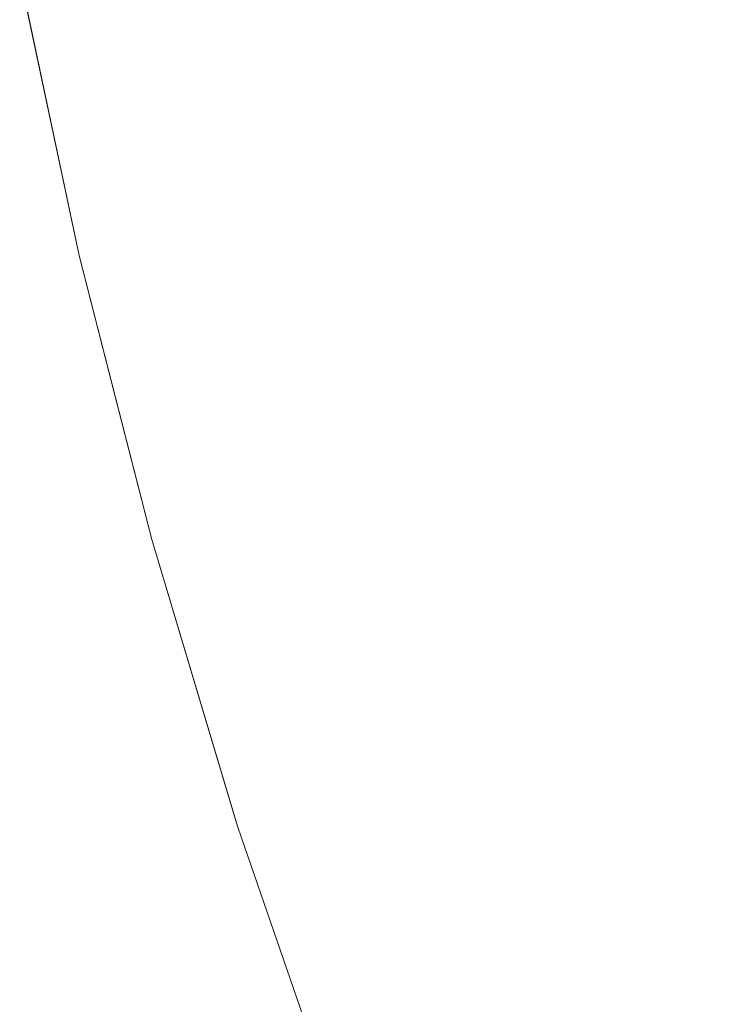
# Model space of a CAD drawing. Header units: centimetres. Extents: x -44.1 to 45.2, y 4.2 to 6.
# Tile 16 of 256: x -44.08546 to -44.0793, y 4.27974 to 4.2885. Entities that reach past the tile are written whole.
import ezdxf

# ---------------------------------------------------------------- set-up
doc = ezdxf.new("R2010")
doc.units = ezdxf.units.CM
doc.header["$LTSCALE"] = 2.54
doc.layers.add('Lucido design-1', color=7, linetype='Continuous')

# ---------------------------------------------------------------- blocks, each defined once
blk = doc.blocks.new('Gruppo-4-1')
at = {"color": 7, "linetype": 'Continuous', "lineweight": 9}
for points, invisible_edges in [([(-44.0796503, 4.2890801, -2276.2960679), (-44.0802989, 4.2890352, -2276.2975546), (-44.0799452, 4.2873461, -2276.2975546), (-44.079298, 4.2873978, -2276.2960679)], 15), ([(-44.079298, 4.2873978, -2276.9482721), (-44.0799452, 4.2873461, -2276.9467854), (-44.0802989, 4.2890352, -2276.9467854), (-44.0796503, 4.2890801, -2276.9482721)], 15), ([(-44.079298, 4.2873978, -2276.2960679), (-44.0786143, 4.2874525, -2276.2945904), (-44.0789651, 4.2891276, -2276.2945904), (-44.0796503, 4.2890801, -2276.2960679)], 15), ([(-44.0796503, 4.2890801, -2276.9482721), (-44.0789651, 4.2891276, -2276.9497496), (-44.0786143, 4.2874525, -2276.9497496), (-44.079298, 4.2873978, -2276.9482721)], 15), ([(-44.0809106, 4.2889928, -2276.29905), (-44.0814849, 4.288953, -2276.3005536), (-44.0811286, 4.2872515, -2276.3005536), (-44.0805555, 4.2872973, -2276.29905)], 15), ([(-44.0805555, 4.2872973, -2276.94529), (-44.0811286, 4.2872515, -2276.9437864), (-44.0814849, 4.288953, -2276.9437864), (-44.0809106, 4.2889928, -2276.94529)], 15), ([(-44.0805555, 4.2872973, -2276.29905), (-44.0799452, 4.2873461, -2276.2975546), (-44.0802989, 4.2890352, -2276.2975546), (-44.0809106, 4.2889928, -2276.29905)], 15), ([(-44.0809106, 4.2889928, -2276.94529), (-44.0802989, 4.2890352, -2276.9467854), (-44.0799452, 4.2873461, -2276.9467854), (-44.0805555, 4.2872973, -2276.94529)], 15), ([(-44.085463, 4.2889052, -2276.92217), (-44.0849329, 4.2864057, -2276.92217), (-44.0849329, 4.2864057, -2276.32217), (-44.0854155, 4.2886812, -2276.32217)], 10), ([(-44.0850344, 4.2869393, -2276.9237324), (-44.0849329, 4.2864057, -2276.92217), (-44.085463, 4.2889052, -2276.92217), (-44.0853994, 4.2886818, -2276.9237324)], 13), ([(-44.0826199, 4.2871323, -2276.3051085), (-44.0821611, 4.287169, -2276.3035833), (-44.0825197, 4.2888813, -2276.3035833), (-44.0829795, 4.2888494, -2276.3051085)], 15), ([(-44.0829795, 4.2888494, -2276.9392315), (-44.0825197, 4.2888813, -2276.9407566), (-44.0821611, 4.287169, -2276.9407566), (-44.0826199, 4.2871323, -2276.9392315)], 15), ([(-44.0820214, 4.2889158, -2276.3020649), (-44.0825197, 4.2888813, -2276.3035833), (-44.0821611, 4.287169, -2276.3035833), (-44.0816639, 4.2872087, -2276.3020649)], 15), ([(-44.0816639, 4.2872087, -2276.9422751), (-44.0821611, 4.287169, -2276.9407566), (-44.0825197, 4.2888813, -2276.9407566), (-44.0820214, 4.2889158, -2276.9422751)], 15), ([(-44.0816639, 4.2872087, -2276.3020649), (-44.0811286, 4.2872515, -2276.3005536), (-44.0814849, 4.288953, -2276.3005536), (-44.0820214, 4.2889158, -2276.3020649)], 15), ([(-44.0820214, 4.2889158, -2276.9422751), (-44.0814849, 4.288953, -2276.9437864), (-44.0811286, 4.2872515, -2276.9437864), (-44.0816639, 4.2872087, -2276.9422751)], 15), ([(-44.0837822, 4.2887938, -2276.3081767), (-44.0841245, 4.2887701, -2276.3097186), (-44.0837624, 4.287041, -2276.3097186), (-44.0834208, 4.2870683, -2276.3081767)], 15), ([(-44.0834208, 4.2870683, -2276.9361633), (-44.0837624, 4.287041, -2276.9346213), (-44.0841245, 4.2887701, -2276.9346213), (-44.0837822, 4.2887938, -2276.9361633)], 15), ([(-44.0834208, 4.2870683, -2276.3081767), (-44.0830399, 4.2870987, -2276.3066398), (-44.0834005, 4.2888203, -2276.3066398), (-44.0837822, 4.2887938, -2276.3081767)], 15), ([(-44.0837822, 4.2887938, -2276.9361633), (-44.0834005, 4.2888203, -2276.9377002), (-44.0830399, 4.2870987, -2276.9377002), (-44.0834208, 4.2870683, -2276.9361633)], 15), ([(-44.0829795, 4.2888494, -2276.3051085), (-44.0834005, 4.2888203, -2276.3066398), (-44.0830399, 4.2870987, -2276.3066398), (-44.0826199, 4.2871323, -2276.3051085)], 15), ([(-44.0826199, 4.2871323, -2276.9392315), (-44.0830399, 4.2870987, -2276.9377002), (-44.0834005, 4.2888203, -2276.9377002), (-44.0829795, 4.2888494, -2276.9392315)], 15), ([(-44.0852369, 4.288693, -2276.317485), (-44.0853384, 4.288686, -2276.3190457), (-44.0849737, 4.2869441, -2276.3190457), (-44.0848724, 4.2869522, -2276.317485)], 15), ([(-44.0848724, 4.2869522, -2276.9268549), (-44.0849737, 4.2869441, -2276.9252942), (-44.0853384, 4.288686, -2276.9252942), (-44.0852369, 4.288693, -2276.9268549)], 15), ([(-44.0848724, 4.2869522, -2276.317485), (-44.0847307, 4.2869636, -2276.3159261), (-44.085095, 4.2887029, -2276.3159261), (-44.0852369, 4.288693, -2276.317485)], 15), ([(-44.0852369, 4.288693, -2276.9268549), (-44.085095, 4.2887029, -2276.9284139), (-44.0847307, 4.2869636, -2276.9284139), (-44.0848724, 4.2869522, -2276.9268549)], 15), ([(-44.0849126, 4.2887155, -2276.3143694), (-44.085095, 4.2887029, -2276.3159261), (-44.0847307, 4.2869636, -2276.3159261), (-44.0845487, 4.2869781, -2276.3143694)], 15), ([(-44.0845487, 4.2869781, -2276.9299706), (-44.0847307, 4.2869636, -2276.9284139), (-44.085095, 4.2887029, -2276.9284139), (-44.0849126, 4.2887155, -2276.9299706)], 15), ([(-44.0845487, 4.2869781, -2276.3143694), (-44.0843266, 4.2869959, -2276.3128155), (-44.0846899, 4.2887309, -2276.3128155), (-44.0849126, 4.2887155, -2276.3143694)], 15), ([(-44.0849126, 4.2887155, -2276.9299706), (-44.0846899, 4.2887309, -2276.9315244), (-44.0843266, 4.2869959, -2276.9315244), (-44.0845487, 4.2869781, -2276.9299706)], 15), ([(-44.0844272, 4.2887491, -2276.3112651), (-44.0846899, 4.2887309, -2276.3128155), (-44.0843266, 4.2869959, -2276.3128155), (-44.0840644, 4.2870168, -2276.3112651)], 15), ([(-44.0840644, 4.2870168, -2276.9330749), (-44.0843266, 4.2869959, -2276.9315244), (-44.0846899, 4.2887309, -2276.9315244), (-44.0844272, 4.2887491, -2276.9330749)], 15), ([(-44.0840644, 4.2870168, -2276.3112651), (-44.0837624, 4.287041, -2276.3097186), (-44.0841245, 4.2887701, -2276.3097186), (-44.0844272, 4.2887491, -2276.3112651)], 15), ([(-44.0844272, 4.2887491, -2276.9330749), (-44.0841245, 4.2887701, -2276.9346213), (-44.0837624, 4.287041, -2276.9346213), (-44.0840644, 4.2870168, -2276.9330749)], 15), ([(-44.0853994, 4.2886818, -2276.3206076), (-44.0854155, 4.2886812, -2276.32217), (-44.0849329, 4.2864057, -2276.32217), (-44.0850344, 4.2869393, -2276.3206076)], 13), ([(-44.0850344, 4.2869393, -2276.3206076), (-44.0849737, 4.2869441, -2276.3190457), (-44.0853384, 4.288686, -2276.3190457), (-44.0853994, 4.2886818, -2276.3206076)], 15), ([(-44.0853994, 4.2886818, -2276.9237324), (-44.0853384, 4.288686, -2276.9252942), (-44.0849737, 4.2869441, -2276.9252942), (-44.0850344, 4.2869393, -2276.9237324)], 15), ([(-44.079298, 4.2873978, -2276.2960679), (-44.0799452, 4.2873461, -2276.2975546), (-44.0795351, 4.2856348, -2276.2975546), (-44.0788895, 4.2856934, -2276.2960679)], 15), ([(-44.0788895, 4.2856934, -2276.9482721), (-44.0795351, 4.2856348, -2276.9467854), (-44.0799452, 4.2873461, -2276.9467854), (-44.079298, 4.2873978, -2276.9482721)], 15), ([(-44.0788895, 4.2856934, -2276.2960679), (-44.0782076, 4.2857553, -2276.2945904), (-44.0786143, 4.2874525, -2276.2945904), (-44.079298, 4.2873978, -2276.2960679)], 15), ([(-44.079298, 4.2873978, -2276.9482721), (-44.0786143, 4.2874525, -2276.9497496), (-44.0782076, 4.2857553, -2276.9497496), (-44.0788895, 4.2856934, -2276.9482721)], 15), ([(-44.0805555, 4.2872973, -2276.29905), (-44.0811286, 4.2872515, -2276.3005536), (-44.0807155, 4.2855276, -2276.3005536), (-44.0801439, 4.2855795, -2276.29905)], 15), ([(-44.0801439, 4.2855795, -2276.94529), (-44.0807155, 4.2855276, -2276.9437864), (-44.0811286, 4.2872515, -2276.9437864), (-44.0805555, 4.2872973, -2276.94529)], 15), ([(-44.0801439, 4.2855795, -2276.29905), (-44.0795351, 4.2856348, -2276.2975546), (-44.0799452, 4.2873461, -2276.2975546), (-44.0805555, 4.2872973, -2276.29905)], 15), ([(-44.0805555, 4.2872973, -2276.94529), (-44.0799452, 4.2873461, -2276.9467854), (-44.0795351, 4.2856348, -2276.9467854), (-44.0801439, 4.2855795, -2276.94529)], 15), ([(-44.0816639, 4.2872087, -2276.3020649), (-44.0821611, 4.287169, -2276.3035833), (-44.0817454, 4.2854341, -2276.3035833), (-44.0812495, 4.2854791, -2276.3020649)], 15), ([(-44.0812495, 4.2854791, -2276.9422751), (-44.0817454, 4.2854341, -2276.9407566), (-44.0821611, 4.287169, -2276.9407566), (-44.0816639, 4.2872087, -2276.9422751)], 15), ([(-44.0812495, 4.2854791, -2276.3020649), (-44.0807155, 4.2855276, -2276.3005536), (-44.0811286, 4.2872515, -2276.3005536), (-44.0816639, 4.2872087, -2276.3020649)], 15), ([(-44.0816639, 4.2872087, -2276.9422751), (-44.0811286, 4.2872515, -2276.9437864), (-44.0807155, 4.2855276, -2276.9437864), (-44.0812495, 4.2854791, -2276.9422751)], 15), ([(-44.0826199, 4.2871323, -2276.3051085), (-44.0830399, 4.2870987, -2276.3066398), (-44.082622, 4.2853545, -2276.3066398), (-44.082203, 4.2853925, -2276.3051085)], 15), ([(-44.082203, 4.2853925, -2276.9392315), (-44.082622, 4.2853545, -2276.9377002), (-44.0830399, 4.2870987, -2276.9377002), (-44.0826199, 4.2871323, -2276.9392315)], 15), ([(-44.082203, 4.2853925, -2276.3051085), (-44.0817454, 4.2854341, -2276.3035833), (-44.0821611, 4.287169, -2276.3035833), (-44.0826199, 4.2871323, -2276.3051085)], 15), ([(-44.0826199, 4.2871323, -2276.9392315), (-44.0821611, 4.287169, -2276.9407566), (-44.0817454, 4.2854341, -2276.9407566), (-44.082203, 4.2853925, -2276.9392315)], 15), ([(-44.0836438, 4.2852617, -2276.3112651), (-44.0833426, 4.285289, -2276.3097186), (-44.0837624, 4.287041, -2276.3097186), (-44.0840644, 4.2870168, -2276.3112651)], 15), ([(-44.0840644, 4.2870168, -2276.9330749), (-44.0837624, 4.287041, -2276.9346213), (-44.0833426, 4.285289, -2276.9346213), (-44.0836438, 4.2852617, -2276.9330749)], 15), ([(-44.0834208, 4.2870683, -2276.3081767), (-44.0837624, 4.287041, -2276.3097186), (-44.0833426, 4.285289, -2276.3097186), (-44.0830019, 4.28532, -2276.3081767)], 15), ([(-44.0830019, 4.28532, -2276.9361633), (-44.0833426, 4.285289, -2276.9346213), (-44.0837624, 4.287041, -2276.9346213), (-44.0834208, 4.2870683, -2276.9361633)], 15), ([(-44.0830019, 4.28532, -2276.3081767), (-44.082622, 4.2853545, -2276.3066398), (-44.0830399, 4.2870987, -2276.3066398), (-44.0834208, 4.2870683, -2276.3081767)], 15), ([(-44.0834208, 4.2870683, -2276.9361633), (-44.0830399, 4.2870987, -2276.9377002), (-44.082622, 4.2853545, -2276.9377002), (-44.0830019, 4.28532, -2276.9361633)], 15), ([(-44.0846114, 4.2851738, -2276.3206076), (-44.0845508, 4.2851793, -2276.3190457), (-44.0849737, 4.2869441, -2276.3190457), (-44.0850344, 4.2869393, -2276.3206076)], 15), ([(-44.0850344, 4.2869393, -2276.9237324), (-44.0849737, 4.2869441, -2276.9252942), (-44.0845508, 4.2851793, -2276.9252942), (-44.0846114, 4.2851738, -2276.9237324)], 15), ([(-44.0846114, 4.2851738, -2276.3206076), (-44.0850344, 4.2869393, -2276.3206076), (-44.0849329, 4.2864057, -2276.32217)], 11), ([(-44.0846114, 4.2851738, -2276.9237324), (-44.0849329, 4.2864057, -2276.92217), (-44.0850344, 4.2869393, -2276.9237324)], 11), ([(-44.0848724, 4.2869522, -2276.317485), (-44.0849737, 4.2869441, -2276.3190457), (-44.0845508, 4.2851793, -2276.3190457), (-44.0844498, 4.2851885, -2276.317485)], 15), ([(-44.0844498, 4.2851885, -2276.9268549), (-44.0845508, 4.2851793, -2276.9252942), (-44.0849737, 4.2869441, -2276.9252942), (-44.0848724, 4.2869522, -2276.9268549)], 15), ([(-44.0844498, 4.2851885, -2276.317485), (-44.0843084, 4.2852013, -2276.3159261), (-44.0847307, 4.2869636, -2276.3159261), (-44.0848724, 4.2869522, -2276.317485)], 15), ([(-44.0848724, 4.2869522, -2276.9268549), (-44.0847307, 4.2869636, -2276.9284139), (-44.0843084, 4.2852013, -2276.9284139), (-44.0844498, 4.2851885, -2276.9268549)], 15), ([(-44.0845487, 4.2869781, -2276.3143694), (-44.0847307, 4.2869636, -2276.3159261), (-44.0843084, 4.2852013, -2276.3159261), (-44.0841269, 4.2852178, -2276.3143694)], 15), ([(-44.0841269, 4.2852178, -2276.9299706), (-44.0843084, 4.2852013, -2276.9284139), (-44.0847307, 4.2869636, -2276.9284139), (-44.0845487, 4.2869781, -2276.9299706)], 15), ([(-44.0841269, 4.2852178, -2276.3143694), (-44.0839053, 4.2852379, -2276.3128155), (-44.0843266, 4.2869959, -2276.3128155), (-44.0845487, 4.2869781, -2276.3143694)], 15), ([(-44.0845487, 4.2869781, -2276.9299706), (-44.0843266, 4.2869959, -2276.9315244), (-44.0839053, 4.2852379, -2276.9315244), (-44.0841269, 4.2852178, -2276.9299706)], 15), ([(-44.0840644, 4.2870168, -2276.3112651), (-44.0843266, 4.2869959, -2276.3128155), (-44.0839053, 4.2852379, -2276.3128155), (-44.0836438, 4.2852617, -2276.3112651)], 15), ([(-44.0836438, 4.2852617, -2276.9330749), (-44.0839053, 4.2852379, -2276.9315244), (-44.0843266, 4.2869959, -2276.9315244), (-44.0840644, 4.2870168, -2276.9330749)], 15), ([(-44.0849329, 4.2864057, -2276.32217), (-44.0846186, 4.2851753, -2276.32217), (-44.0846114, 4.2851738, -2276.3206076)], 10), ([(-44.0849329, 4.2864057, -2276.92217), (-44.0842874, 4.2838786, -2276.92217), (-44.0842874, 4.2838786, -2276.32217), (-44.0846186, 4.2851753, -2276.32217)], 10), ([(-44.0846186, 4.2851753, -2276.32217), (-44.0849329, 4.2864057, -2276.32217), (-44.0849329, 4.2864057, -2276.92217)], 10), ([(-44.0842874, 4.2838786, -2276.92217), (-44.0849329, 4.2864057, -2276.92217), (-44.0846114, 4.2851738, -2276.9237324)], 10), ([(-44.0796734, 4.2838397, -2276.29905), (-44.0790664, 4.2839015, -2276.2975546), (-44.0795351, 4.2856348, -2276.2975546), (-44.0801439, 4.2855795, -2276.29905)], 15), ([(-44.0801439, 4.2855795, -2276.94529), (-44.0795351, 4.2856348, -2276.9467854), (-44.0790664, 4.2839015, -2276.9467854), (-44.0796734, 4.2838397, -2276.94529)], 15), ([(-44.0788895, 4.2856934, -2276.2960679), (-44.0795351, 4.2856348, -2276.2975546), (-44.0790664, 4.2839015, -2276.2975546), (-44.0784227, 4.2839671, -2276.2960679)], 15), ([(-44.0784227, 4.2839671, -2276.9482721), (-44.0790664, 4.2839015, -2276.9467854), (-44.0795351, 4.2856348, -2276.9467854), (-44.0788895, 4.2856934, -2276.9482721)], 15), ([(-44.0801439, 4.2855795, -2276.29905), (-44.0807155, 4.2855276, -2276.3005536), (-44.0802433, 4.2837816, -2276.3005536), (-44.0796734, 4.2838397, -2276.29905)], 15), ([(-44.0796734, 4.2838397, -2276.94529), (-44.0802433, 4.2837816, -2276.9437864), (-44.0807155, 4.2855276, -2276.9437864), (-44.0801439, 4.2855795, -2276.94529)], 15), ([(-44.0812495, 4.2854791, -2276.3020649), (-44.0817454, 4.2854341, -2276.3035833), (-44.0812702, 4.2836769, -2276.3035833), (-44.0807757, 4.2837273, -2276.3020649)], 15), ([(-44.0807757, 4.2837273, -2276.9422751), (-44.0812702, 4.2836769, -2276.9407566), (-44.0817454, 4.2854341, -2276.9407566), (-44.0812495, 4.2854791, -2276.9422751)], 15), ([(-44.0807757, 4.2837273, -2276.3020649), (-44.0802433, 4.2837816, -2276.3005536), (-44.0807155, 4.2855276, -2276.3005536), (-44.0812495, 4.2854791, -2276.3020649)], 15), ([(-44.0812495, 4.2854791, -2276.9422751), (-44.0807155, 4.2855276, -2276.9437864), (-44.0802433, 4.2837816, -2276.9437864), (-44.0807757, 4.2837273, -2276.9422751)], 15), ([(-44.082203, 4.2853925, -2276.3051085), (-44.082622, 4.2853545, -2276.3066398), (-44.0821442, 4.2835879, -2276.3066398), (-44.0817265, 4.2836305, -2276.3051085)], 15), ([(-44.0817265, 4.2836305, -2276.9392315), (-44.0821442, 4.2835879, -2276.9377002), (-44.082622, 4.2853545, -2276.9377002), (-44.082203, 4.2853925, -2276.9392315)], 15), ([(-44.0817265, 4.2836305, -2276.3051085), (-44.0812702, 4.2836769, -2276.3035833), (-44.0817454, 4.2854341, -2276.3035833), (-44.082203, 4.2853925, -2276.3051085)], 15), ([(-44.082203, 4.2853925, -2276.9392315), (-44.0817454, 4.2854341, -2276.9407566), (-44.0812702, 4.2836769, -2276.9407566), (-44.0817265, 4.2836305, -2276.9392315)], 15), ([(-44.0831631, 4.2834841, -2276.3112651), (-44.0828628, 4.2835147, -2276.3097186), (-44.0833426, 4.285289, -2276.3097186), (-44.0836438, 4.2852617, -2276.3112651)], 15), ([(-44.0836438, 4.2852617, -2276.9330749), (-44.0833426, 4.285289, -2276.9346213), (-44.0828628, 4.2835147, -2276.9346213), (-44.0831631, 4.2834841, -2276.9330749)], 15), ([(-44.0830019, 4.28532, -2276.3081767), (-44.0833426, 4.285289, -2276.3097186), (-44.0828628, 4.2835147, -2276.3097186), (-44.0825231, 4.2835493, -2276.3081767)], 15), ([(-44.0825231, 4.2835493, -2276.9361633), (-44.0828628, 4.2835147, -2276.9346213), (-44.0833426, 4.285289, -2276.9346213), (-44.0830019, 4.28532, -2276.9361633)], 15), ([(-44.0825231, 4.2835493, -2276.3081767), (-44.0821442, 4.2835879, -2276.3066398), (-44.082622, 4.2853545, -2276.3066398), (-44.0830019, 4.28532, -2276.3081767)], 15), ([(-44.0830019, 4.28532, -2276.9361633), (-44.082622, 4.2853545, -2276.9377002), (-44.0821442, 4.2835879, -2276.9377002), (-44.0825231, 4.2835493, -2276.9361633)], 15), ([(-44.0844498, 4.2851885, -2276.317485), (-44.0845508, 4.2851793, -2276.3190457), (-44.0840674, 4.2833919, -2276.3190457), (-44.0839667, 4.2834022, -2276.317485)], 15), ([(-44.0839667, 4.2834022, -2276.9268549), (-44.0840674, 4.2833919, -2276.9252942), (-44.0845508, 4.2851793, -2276.9252942), (-44.0844498, 4.2851885, -2276.9268549)], 15), ([(-44.0839667, 4.2834022, -2276.317485), (-44.0838258, 4.2834165, -2276.3159261), (-44.0843084, 4.2852013, -2276.3159261), (-44.0844498, 4.2851885, -2276.317485)], 15), ([(-44.0844498, 4.2851885, -2276.9268549), (-44.0843084, 4.2852013, -2276.9284139), (-44.0838258, 4.2834165, -2276.9284139), (-44.0839667, 4.2834022, -2276.9268549)], 15), ([(-44.0841269, 4.2852178, -2276.3143694), (-44.0843084, 4.2852013, -2276.3159261), (-44.0838258, 4.2834165, -2276.3159261), (-44.0836448, 4.283435, -2276.3143694)], 15), ([(-44.0836448, 4.283435, -2276.9299706), (-44.0838258, 4.2834165, -2276.9284139), (-44.0843084, 4.2852013, -2276.9284139), (-44.0841269, 4.2852178, -2276.9299706)], 15), ([(-44.0836448, 4.283435, -2276.3143694), (-44.0834238, 4.2834575, -2276.3128155), (-44.0839053, 4.2852379, -2276.3128155), (-44.0841269, 4.2852178, -2276.3143694)], 15), ([(-44.0841269, 4.2852178, -2276.9299706), (-44.0839053, 4.2852379, -2276.9315244), (-44.0834238, 4.2834575, -2276.9315244), (-44.0836448, 4.283435, -2276.9299706)], 15), ([(-44.0836438, 4.2852617, -2276.3112651), (-44.0839053, 4.2852379, -2276.3128155), (-44.0834238, 4.2834575, -2276.3128155), (-44.0831631, 4.2834841, -2276.3112651)], 15), ([(-44.0831631, 4.2834841, -2276.9330749), (-44.0834238, 4.2834575, -2276.9315244), (-44.0839053, 4.2852379, -2276.9315244), (-44.0836438, 4.2852617, -2276.9330749)], 15), ([(-44.0846114, 4.2851738, -2276.3206076), (-44.0846186, 4.2851753, -2276.32217), (-44.0842874, 4.2838786, -2276.32217)], 9), ([(-44.0841279, 4.2833858, -2276.3206076), (-44.0840674, 4.2833919, -2276.3190457), (-44.0845508, 4.2851793, -2276.3190457), (-44.0846114, 4.2851738, -2276.3206076)], 15), ([(-44.0846114, 4.2851738, -2276.9237324), (-44.0845508, 4.2851793, -2276.9252942), (-44.0840674, 4.2833919, -2276.9252942), (-44.0841279, 4.2833858, -2276.9237324)], 15), ([(-44.0842874, 4.2838786, -2276.32217), (-44.0841279, 4.2833858, -2276.3206076), (-44.0846114, 4.2851738, -2276.3206076)], 11), ([(-44.0846114, 4.2851738, -2276.9237324), (-44.0841279, 4.2833858, -2276.9237324), (-44.0842874, 4.2838786, -2276.92217)], 11), ([(-44.0841279, 4.2833858, -2276.3206076), (-44.0842874, 4.2838786, -2276.32217), (-44.0835967, 4.2815748, -2276.32217), (-44.0835814, 4.2815756, -2276.3206076)], 13), ([(-44.0842874, 4.2838786, -2276.92217), (-44.0835203, 4.2813198, -2276.92217), (-44.0835203, 4.2813198, -2276.32217), (-44.0835967, 4.2815748, -2276.32217)], 10), ([(-44.0835967, 4.2815748, -2276.32217), (-44.0842874, 4.2838786, -2276.32217), (-44.0842874, 4.2838786, -2276.92217)], 10), ([(-44.0835814, 4.2815756, -2276.9237324), (-44.0835203, 4.2813198, -2276.92217), (-44.0842874, 4.2838786, -2276.92217), (-44.0841279, 4.2833858, -2276.9237324)], 13), ([(-44.0791417, 4.2820783, -2276.29905), (-44.0785366, 4.2821468, -2276.2975546), (-44.0790664, 4.2839015, -2276.2975546), (-44.0796734, 4.2838397, -2276.29905)], 15), ([(-44.0796734, 4.2838397, -2276.94529), (-44.0790664, 4.2839015, -2276.9467854), (-44.0785366, 4.2821468, -2276.9467854), (-44.0791417, 4.2820783, -2276.94529)], 15), ([(-44.0796734, 4.2838397, -2276.29905), (-44.0802433, 4.2837816, -2276.3005536), (-44.0797097, 4.282014, -2276.3005536), (-44.0791417, 4.2820783, -2276.29905)], 15), ([(-44.0791417, 4.2820783, -2276.94529), (-44.0797097, 4.282014, -2276.9437864), (-44.0802433, 4.2837816, -2276.9437864), (-44.0796734, 4.2838397, -2276.94529)], 15), ([(-44.0807757, 4.2837273, -2276.3020649), (-44.0812702, 4.2836769, -2276.3035833), (-44.0807332, 4.2818981, -2276.3035833), (-44.0802403, 4.2819539, -2276.3020649)], 15), ([(-44.0802403, 4.2819539, -2276.9422751), (-44.0807332, 4.2818981, -2276.9407566), (-44.0812702, 4.2836769, -2276.9407566), (-44.0807757, 4.2837273, -2276.9422751)], 15), ([(-44.0802403, 4.2819539, -2276.3020649), (-44.0797097, 4.282014, -2276.3005536), (-44.0802433, 4.2837816, -2276.3005536), (-44.0807757, 4.2837273, -2276.3020649)], 15), ([(-44.0807757, 4.2837273, -2276.9422751), (-44.0802433, 4.2837816, -2276.9437864), (-44.0797097, 4.282014, -2276.9437864), (-44.0802403, 4.2819539, -2276.9422751)], 15), ([(-44.0817265, 4.2836305, -2276.3051085), (-44.0821442, 4.2835879, -2276.3066398), (-44.0816043, 4.2817995, -2276.3066398), (-44.081188, 4.2818466, -2276.3051085)], 15), ([(-44.081188, 4.2818466, -2276.9392315), (-44.0816043, 4.2817995, -2276.9377002), (-44.0821442, 4.2835879, -2276.9377002), (-44.0817265, 4.2836305, -2276.9392315)], 15), ([(-44.081188, 4.2818466, -2276.3051085), (-44.0807332, 4.2818981, -2276.3035833), (-44.0812702, 4.2836769, -2276.3035833), (-44.0817265, 4.2836305, -2276.3051085)], 15), ([(-44.0817265, 4.2836305, -2276.9392315), (-44.0812702, 4.2836769, -2276.9407566), (-44.0807332, 4.2818981, -2276.9407566), (-44.081188, 4.2818466, -2276.9392315)], 15), ([(-44.0825231, 4.2835493, -2276.3081767), (-44.0828628, 4.2835147, -2276.3097186), (-44.0823205, 4.2817184, -2276.3097186), (-44.0819819, 4.2817567, -2276.3081767)], 15), ([(-44.0819819, 4.2817567, -2276.9361633), (-44.0823205, 4.2817184, -2276.9346213), (-44.0828628, 4.2835147, -2276.9346213), (-44.0825231, 4.2835493, -2276.9361633)], 15), ([(-44.0819819, 4.2817567, -2276.3081767), (-44.0816043, 4.2817995, -2276.3066398), (-44.0821442, 4.2835879, -2276.3066398), (-44.0825231, 4.2835493, -2276.3081767)], 15), ([(-44.0825231, 4.2835493, -2276.9361633), (-44.0821442, 4.2835879, -2276.9377002), (-44.0816043, 4.2817995, -2276.9377002), (-44.0819819, 4.2817567, -2276.9361633)], 15), ([(-44.0836448, 4.283435, -2276.3143694), (-44.0838258, 4.2834165, -2276.3159261), (-44.0832803, 4.2816097, -2276.3159261), (-44.0830999, 4.2816301, -2276.3143694)], 15), ([(-44.0830999, 4.2816301, -2276.9299706), (-44.0832803, 4.2816097, -2276.9284139), (-44.0838258, 4.2834165, -2276.9284139), (-44.0836448, 4.283435, -2276.9299706)], 15), ([(-44.0830999, 4.2816301, -2276.3143694), (-44.0828797, 4.2816551, -2276.3128155), (-44.0834238, 4.2834575, -2276.3128155), (-44.0836448, 4.283435, -2276.3143694)], 15), ([(-44.0836448, 4.283435, -2276.9299706), (-44.0834238, 4.2834575, -2276.9315244), (-44.0828797, 4.2816551, -2276.9315244), (-44.0830999, 4.2816301, -2276.9299706)], 15), ([(-44.0831631, 4.2834841, -2276.3112651), (-44.0834238, 4.2834575, -2276.3128155), (-44.0828797, 4.2816551, -2276.3128155), (-44.0826198, 4.2816845, -2276.3112651)], 15), ([(-44.0826198, 4.2816845, -2276.9330749), (-44.0828797, 4.2816551, -2276.9315244), (-44.0834238, 4.2834575, -2276.9315244), (-44.0831631, 4.2834841, -2276.9330749)], 15), ([(-44.0826198, 4.2816845, -2276.3112651), (-44.0823205, 4.2817184, -2276.3097186), (-44.0828628, 4.2835147, -2276.3097186), (-44.0831631, 4.2834841, -2276.3112651)], 15), ([(-44.0831631, 4.2834841, -2276.9330749), (-44.0828628, 4.2835147, -2276.9346213), (-44.0823205, 4.2817184, -2276.9346213), (-44.0826198, 4.2816845, -2276.9330749)], 15), ([(-44.0835814, 4.2815756, -2276.3206076), (-44.0835211, 4.2815824, -2276.3190457), (-44.0840674, 4.2833919, -2276.3190457), (-44.0841279, 4.2833858, -2276.3206076)], 15), ([(-44.0841279, 4.2833858, -2276.9237324), (-44.0840674, 4.2833919, -2276.9252942), (-44.0835211, 4.2815824, -2276.9252942), (-44.0835814, 4.2815756, -2276.9237324)], 15), ([(-44.0839667, 4.2834022, -2276.317485), (-44.0840674, 4.2833919, -2276.3190457), (-44.0835211, 4.2815824, -2276.3190457), (-44.0834207, 4.2815938, -2276.317485)], 15), ([(-44.0834207, 4.2815938, -2276.9268549), (-44.0835211, 4.2815824, -2276.9252942), (-44.0840674, 4.2833919, -2276.9252942), (-44.0839667, 4.2834022, -2276.9268549)], 15), ([(-44.0834207, 4.2815938, -2276.317485), (-44.0832803, 4.2816097, -2276.3159261), (-44.0838258, 4.2834165, -2276.3159261), (-44.0839667, 4.2834022, -2276.317485)], 15), ([(-44.0839667, 4.2834022, -2276.9268549), (-44.0838258, 4.2834165, -2276.9284139), (-44.0832803, 4.2816097, -2276.9284139), (-44.0834207, 4.2815938, -2276.9268549)], 15), ([(-44.0791417, 4.2820783, -2276.29905), (-44.0797097, 4.282014, -2276.3005536), (-44.0791121, 4.2802254, -2276.3005536), (-44.0785462, 4.280296, -2276.29905)], 15), ([(-44.0785462, 4.280296, -2276.94529), (-44.0791121, 4.2802254, -2276.9437864), (-44.0797097, 4.282014, -2276.9437864), (-44.0791417, 4.2820783, -2276.94529)], 15), ([(-44.0802403, 4.2819539, -2276.3020649), (-44.0807332, 4.2818981, -2276.3035833), (-44.0801318, 4.2800981, -2276.3035833), (-44.0796408, 4.2801594, -2276.3020649)], 15), ([(-44.0796408, 4.2801594, -2276.9422751), (-44.0801318, 4.2800981, -2276.9407566), (-44.0807332, 4.2818981, -2276.9407566), (-44.0802403, 4.2819539, -2276.9422751)], 15), ([(-44.0796408, 4.2801594, -2276.3020649), (-44.0791121, 4.2802254, -2276.3005536), (-44.0797097, 4.282014, -2276.3005536), (-44.0802403, 4.2819539, -2276.3020649)], 15), ([(-44.0802403, 4.2819539, -2276.9422751), (-44.0797097, 4.282014, -2276.9437864), (-44.0791121, 4.2802254, -2276.9437864), (-44.0796408, 4.2801594, -2276.9422751)], 15), ([(-44.0805849, 4.2800416, -2276.3051085), (-44.0801318, 4.2800981, -2276.3035833), (-44.0807332, 4.2818981, -2276.3035833), (-44.081188, 4.2818466, -2276.3051085)], 15), ([(-44.081188, 4.2818466, -2276.9392315), (-44.0807332, 4.2818981, -2276.9407566), (-44.0801318, 4.2800981, -2276.9407566), (-44.0805849, 4.2800416, -2276.9392315)], 15), ([(-44.0813759, 4.2799428, -2276.3081767), (-44.0809997, 4.2799898, -2276.3066398), (-44.0816043, 4.2817995, -2276.3066398), (-44.0819819, 4.2817567, -2276.3081767)], 15), ([(-44.0819819, 4.2817567, -2276.9361633), (-44.0816043, 4.2817995, -2276.9377002), (-44.0809997, 4.2799898, -2276.9377002), (-44.0813759, 4.2799428, -2276.9361633)], 15), ([(-44.081188, 4.2818466, -2276.3051085), (-44.0816043, 4.2817995, -2276.3066398), (-44.0809997, 4.2799898, -2276.3066398), (-44.0805849, 4.2800416, -2276.3051085)], 15), ([(-44.0805849, 4.2800416, -2276.9392315), (-44.0809997, 4.2799898, -2276.9377002), (-44.0816043, 4.2817995, -2276.9377002), (-44.081188, 4.2818466, -2276.9392315)], 15), ([(-44.0826198, 4.2816845, -2276.3112651), (-44.0828797, 4.2816551, -2276.3128155), (-44.0822703, 4.2798312, -2276.3128155), (-44.0820114, 4.2798635, -2276.3112651)], 15), ([(-44.0820114, 4.2798635, -2276.9330749), (-44.0822703, 4.2798312, -2276.9315244), (-44.0828797, 4.2816551, -2276.9315244), (-44.0826198, 4.2816845, -2276.9330749)], 15), ([(-44.0820114, 4.2798635, -2276.3112651), (-44.0817132, 4.2799007, -2276.3097186), (-44.0823205, 4.2817184, -2276.3097186), (-44.0826198, 4.2816845, -2276.3112651)], 15), ([(-44.0826198, 4.2816845, -2276.9330749), (-44.0823205, 4.2817184, -2276.9346213), (-44.0817132, 4.2799007, -2276.9346213), (-44.0820114, 4.2798635, -2276.9330749)], 15), ([(-44.0819819, 4.2817567, -2276.3081767), (-44.0823205, 4.2817184, -2276.3097186), (-44.0817132, 4.2799007, -2276.3097186), (-44.0813759, 4.2799428, -2276.3081767)], 15), ([(-44.0813759, 4.2799428, -2276.9361633), (-44.0817132, 4.2799007, -2276.9346213), (-44.0823205, 4.2817184, -2276.9346213), (-44.0819819, 4.2817567, -2276.9361633)], 15), ([(-44.0834207, 4.2815938, -2276.317485), (-44.0835211, 4.2815824, -2276.3190457), (-44.0829094, 4.2797514, -2276.3190457), (-44.0828094, 4.2797639, -2276.317485)], 15), ([(-44.0828094, 4.2797639, -2276.9268549), (-44.0829094, 4.2797514, -2276.9252942), (-44.0835211, 4.2815824, -2276.9252942), (-44.0834207, 4.2815938, -2276.9268549)], 15), ([(-44.0828094, 4.2797639, -2276.317485), (-44.0826694, 4.2797814, -2276.3159261), (-44.0832803, 4.2816097, -2276.3159261), (-44.0834207, 4.2815938, -2276.317485)], 15), ([(-44.0834207, 4.2815938, -2276.9268549), (-44.0832803, 4.2816097, -2276.9284139), (-44.0826694, 4.2797814, -2276.9284139), (-44.0828094, 4.2797639, -2276.9268549)], 15), ([(-44.0830999, 4.2816301, -2276.3143694), (-44.0832803, 4.2816097, -2276.3159261), (-44.0826694, 4.2797814, -2276.3159261), (-44.0824897, 4.2798038, -2276.3143694)], 15), ([(-44.0824897, 4.2798038, -2276.9299706), (-44.0826694, 4.2797814, -2276.9284139), (-44.0832803, 4.2816097, -2276.9284139), (-44.0830999, 4.2816301, -2276.9299706)], 15), ([(-44.0824897, 4.2798038, -2276.3143694), (-44.0822703, 4.2798312, -2276.3128155), (-44.0828797, 4.2816551, -2276.3128155), (-44.0830999, 4.2816301, -2276.3143694)], 15), ([(-44.0830999, 4.2816301, -2276.9299706), (-44.0828797, 4.2816551, -2276.9315244), (-44.0822703, 4.2798312, -2276.9315244), (-44.0824897, 4.2798038, -2276.9299706)], 15), ([(-44.0835814, 4.2815756, -2276.3206076), (-44.0835967, 4.2815748, -2276.32217), (-44.0835203, 4.2813198, -2276.32217)], 9), ([(-44.0829694, 4.2797439, -2276.3206076), (-44.0829094, 4.2797514, -2276.3190457), (-44.0835211, 4.2815824, -2276.3190457), (-44.0835814, 4.2815756, -2276.3206076)], 15), ([(-44.0835814, 4.2815756, -2276.9237324), (-44.0835211, 4.2815824, -2276.9252942), (-44.0829094, 4.2797514, -2276.9252942), (-44.0829694, 4.2797439, -2276.9237324)], 15), ([(-44.0829694, 4.2797439, -2276.3206076), (-44.0835814, 4.2815756, -2276.3206076), (-44.0835203, 4.2813198, -2276.32217)], 11), ([(-44.0835203, 4.2813198, -2276.92217), (-44.0835814, 4.2815756, -2276.9237324), (-44.0829694, 4.2797439, -2276.9237324)], 11), ([(-44.0835203, 4.2813198, -2276.32217), (-44.0826242, 4.2787254, -2276.32217), (-44.0829694, 4.2797439, -2276.3206076)], 10), ([(-44.0826242, 4.2787254, -2276.92217), (-44.0826242, 4.2787254, -2276.32217), (-44.0835203, 4.2813198, -2276.32217), (-44.0835203, 4.2813198, -2276.92217)], 5), ([(-44.0829694, 4.2797439, -2276.9237324), (-44.0826242, 4.2787254, -2276.92217), (-44.0835203, 4.2813198, -2276.92217)], 9), ([(-44.0789747, 4.2783444, -2276.3020649), (-44.0784482, 4.2784164, -2276.3005536), (-44.0791121, 4.2802254, -2276.3005536), (-44.0796408, 4.2801594, -2276.3020649)], 15), ([(-44.0796408, 4.2801594, -2276.9422751), (-44.0791121, 4.2802254, -2276.9437864), (-44.0784482, 4.2784164, -2276.9437864), (-44.0789747, 4.2783444, -2276.9422751)], 15), ([(-44.0796408, 4.2801594, -2276.3020649), (-44.0801318, 4.2800981, -2276.3035833), (-44.0794637, 4.2782776, -2276.3035833), (-44.0789747, 4.2783444, -2276.3020649)], 15), ([(-44.0789747, 4.2783444, -2276.9422751), (-44.0794637, 4.2782776, -2276.9407566), (-44.0801318, 4.2800981, -2276.9407566), (-44.0796408, 4.2801594, -2276.9422751)], 15), ([(-44.0805849, 4.2800416, -2276.3051085), (-44.0809997, 4.2799898, -2276.3066398), (-44.0803279, 4.2781594, -2276.3066398), (-44.0799149, 4.2782159, -2276.3051085)], 15), ([(-44.0799149, 4.2782159, -2276.9392315), (-44.0803279, 4.2781594, -2276.9377002), (-44.0809997, 4.2799898, -2276.9377002), (-44.0805849, 4.2800416, -2276.9392315)], 15), ([(-44.0799149, 4.2782159, -2276.3051085), (-44.0794637, 4.2782776, -2276.3035833), (-44.0801318, 4.2800981, -2276.3035833), (-44.0805849, 4.2800416, -2276.3051085)], 15), ([(-44.0805849, 4.2800416, -2276.9392315), (-44.0801318, 4.2800981, -2276.9407566), (-44.0794637, 4.2782776, -2276.9407566), (-44.0799149, 4.2782159, -2276.9392315)], 15), ([(-44.0813759, 4.2799428, -2276.3081767), (-44.0817132, 4.2799007, -2276.3097186), (-44.0810385, 4.2780623, -2276.3097186), (-44.0807026, 4.2781082, -2276.3081767)], 15), ([(-44.0807026, 4.2781082, -2276.9361633), (-44.0810385, 4.2780623, -2276.9346213), (-44.0817132, 4.2799007, -2276.9346213), (-44.0813759, 4.2799428, -2276.9361633)], 15), ([(-44.0807026, 4.2781082, -2276.3081767), (-44.0803279, 4.2781594, -2276.3066398), (-44.0809997, 4.2799898, -2276.3066398), (-44.0813759, 4.2799428, -2276.3081767)], 15), ([(-44.0813759, 4.2799428, -2276.9361633), (-44.0809997, 4.2799898, -2276.9377002), (-44.0803279, 4.2781594, -2276.9377002), (-44.0807026, 4.2781082, -2276.9361633)], 15), ([(-44.0820114, 4.2798635, -2276.3112651), (-44.0822703, 4.2798312, -2276.3128155), (-44.0815933, 4.2779865, -2276.3128155), (-44.0813355, 4.2780217, -2276.3112651)], 15), ([(-44.0813355, 4.2780217, -2276.9330749), (-44.0815933, 4.2779865, -2276.9315244), (-44.0822703, 4.2798312, -2276.9315244), (-44.0820114, 4.2798635, -2276.9330749)], 15), ([(-44.0813355, 4.2780217, -2276.3112651), (-44.0810385, 4.2780623, -2276.3097186), (-44.0817132, 4.2799007, -2276.3097186), (-44.0820114, 4.2798635, -2276.3112651)], 15), ([(-44.0820114, 4.2798635, -2276.9330749), (-44.0817132, 4.2799007, -2276.9346213), (-44.0810385, 4.2780623, -2276.9346213), (-44.0813355, 4.2780217, -2276.9330749)], 15), ([(-44.0828094, 4.2797639, -2276.317485), (-44.0829094, 4.2797514, -2276.3190457), (-44.0822297, 4.2778995, -2276.3190457), (-44.0821301, 4.2779131, -2276.317485)], 15), ([(-44.0821301, 4.2779131, -2276.9268549), (-44.0822297, 4.2778995, -2276.9252942), (-44.0829094, 4.2797514, -2276.9252942), (-44.0828094, 4.2797639, -2276.9268549)], 15), ([(-44.0821301, 4.2779131, -2276.317485), (-44.0819908, 4.2779321, -2276.3159261), (-44.0826694, 4.2797814, -2276.3159261), (-44.0828094, 4.2797639, -2276.317485)], 15), ([(-44.0828094, 4.2797639, -2276.9268549), (-44.0826694, 4.2797814, -2276.9284139), (-44.0819908, 4.2779321, -2276.9284139), (-44.0821301, 4.2779131, -2276.9268549)], 15), ([(-44.0824897, 4.2798038, -2276.3143694), (-44.0826694, 4.2797814, -2276.3159261), (-44.0819908, 4.2779321, -2276.3159261), (-44.0818118, 4.2779566, -2276.3143694)], 15), ([(-44.0818118, 4.2779566, -2276.9299706), (-44.0819908, 4.2779321, -2276.9284139), (-44.0826694, 4.2797814, -2276.9284139), (-44.0824897, 4.2798038, -2276.9299706)], 15), ([(-44.0818118, 4.2779566, -2276.3143694), (-44.0815933, 4.2779865, -2276.3128155), (-44.0822703, 4.2798312, -2276.3128155), (-44.0824897, 4.2798038, -2276.3143694)], 15), ([(-44.0824897, 4.2798038, -2276.9299706), (-44.0822703, 4.2798312, -2276.9315244), (-44.0815933, 4.2779865, -2276.9315244), (-44.0818118, 4.2779566, -2276.9299706)], 15), ([(-44.0822895, 4.2778913, -2276.3206076), (-44.0822297, 4.2778995, -2276.3190457), (-44.0829094, 4.2797514, -2276.3190457), (-44.0829694, 4.2797439, -2276.3206076)], 15), ([(-44.0829694, 4.2797439, -2276.9237324), (-44.0829094, 4.2797514, -2276.9252942), (-44.0822297, 4.2778995, -2276.9252942), (-44.0822895, 4.2778913, -2276.9237324)], 15), ([(-44.0822895, 4.2778913, -2276.3206076), (-44.0829694, 4.2797439, -2276.3206076), (-44.0826242, 4.2787254, -2276.32217)], 11), ([(-44.0822895, 4.2778913, -2276.9237324), (-44.0826242, 4.2787254, -2276.92217), (-44.0829694, 4.2797439, -2276.9237324)], 11)]:
    blk.add_3dface(points, dxfattribs=dict(at, invisible_edges=invisible_edges))
blk = doc.blocks.new('Gruppo-5-1')
at = {"color": 7}
blk.add_blockref('Gruppo-4-1', (0, 0), dxfattribs=at)

msp = doc.modelspace()

# ---------------------------------------------------------------- block references
at = {"layer": 'Lucido design-1', "color": 7}
msp.add_blockref('Gruppo-5-1', (0, 0), dxfattribs=at)

doc.saveas('drawing.dxf')
